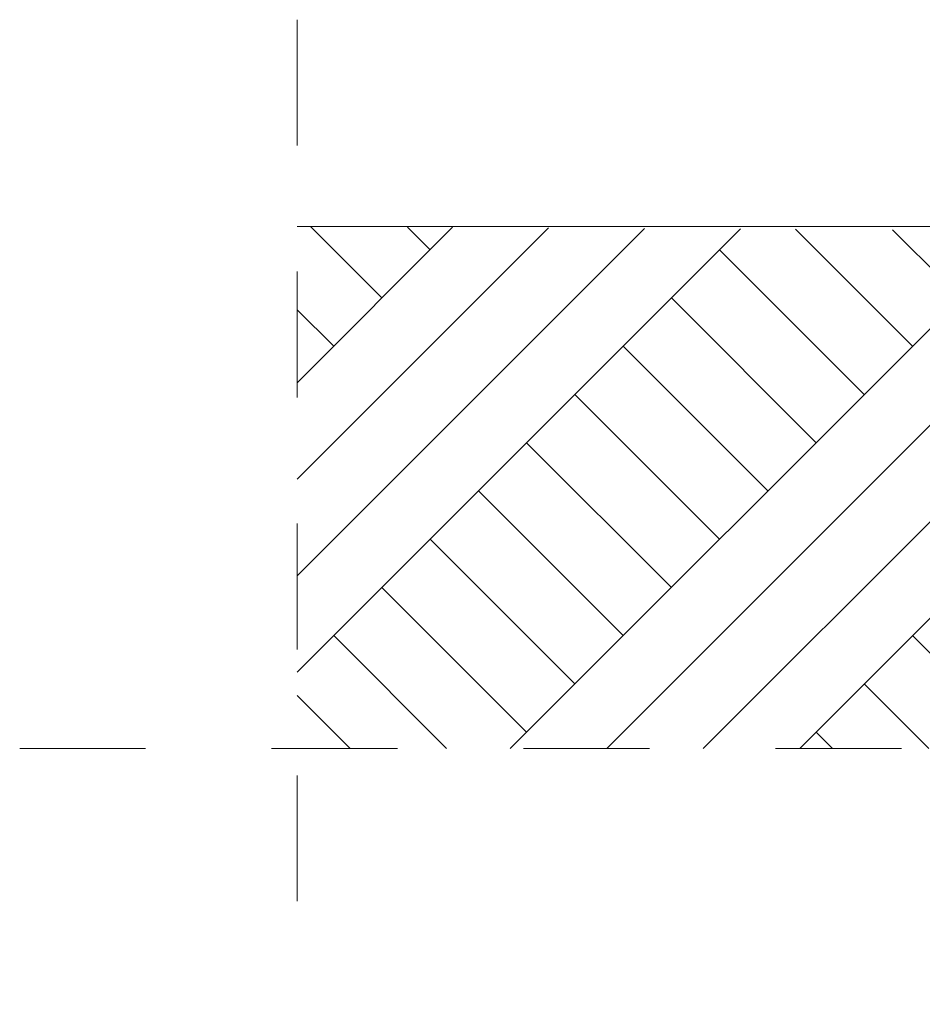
# Model space of a CAD drawing. Header units: millimetres. Extents: x 16408 to 141596, y -21057 to 26364.
# Tile 1 of 144: x 16408 to 18128, y -6861 to -4985. Entities that reach past the tile are written whole.
import ezdxf

# ---------------------------------------------------------------- set-up
doc = ezdxf.new("R2010")
doc.units = ezdxf.units.MM
doc.header["$MEASUREMENT"] = 0
doc.linetypes.add('Przerywana', pattern=[480, 240, -240])
doc.linetypes.add('Wipeout_Contour', pattern=[1000, 0, -1000])
doc.layers.add('0_Nr_pióra__1', color=7, linetype='Continuous', lineweight=13)
doc.layers.add('0_Nr_pióra__102', color=7, linetype='Continuous', lineweight=5, true_color=0xcccccc)

msp = doc.modelspace()

# ---------------------------------------------------------------- wipeouts: each hides what was drawn before it
at = {"color": 254, "linetype": 'Wipeout_Contour', "lineweight": 0, "ltscale": 157119.761231}
msp.add_wipeout([(26160.9, -5540.6), (24836.8, -5524.9), (21589.3, -5433), (19135.1, -5391.1), (16936.7, -5378.7), (16936.7, -6373.6), (26160.9, -6373.6)], dxfattribs=at)

# ---------------------------------------------------------------- next in the draw order: hatches: boundary and pattern name
at = {"layer": '0_Nr_pióra__102', "linetype": 'Continuous', "lineweight": 5, "true_color": 0xcccccc}
h = msp.add_hatch(dxfattribs=at)
h.set_pattern_fill('Grunt_0004', color=254, style=0, pattern_type=2)
h.set_pattern_definition([(45, (0, 0), (-275.7716, 275.7716), []), (45, (-91.9, 91.9), (-551.543, 551.543), []), (45, (-183.85, 183.85), (-551.543, 551.543), []), (135, (-275.77, 275.77), (91.9239, 91.9239), [390, -390])])
h.paths.add_polyline_path([(26160.9, -5540.6), (24836.8, -5524.9), (21589.3, -5433), (19135.1, -5391.1), (16936.7, -5378.7), (16936.7, -6373.6), (26160.9, -6373.6)])

# ---------------------------------------------------------------- next in the draw order: linework, layer by layer
at = {"layer": '0_Nr_pióra__1', "color": 7, "linetype": 'Przerywana', "lineweight": 13}
for p, q in [((16936.7, -4984.8), (16936.7, -6861.1)), ((16408, -6373.6), (39504.9, -6373.6))]:
    msp.add_line(p, q, dxfattribs=at)
at = {"layer": '0_Nr_pióra__1', "color": 7, "linetype": 'Continuous', "lineweight": 13}
msp.add_line((18435.9, -5378.7), (16936.7, -5378.7), dxfattribs=at)

doc.saveas('drawing.dxf')
